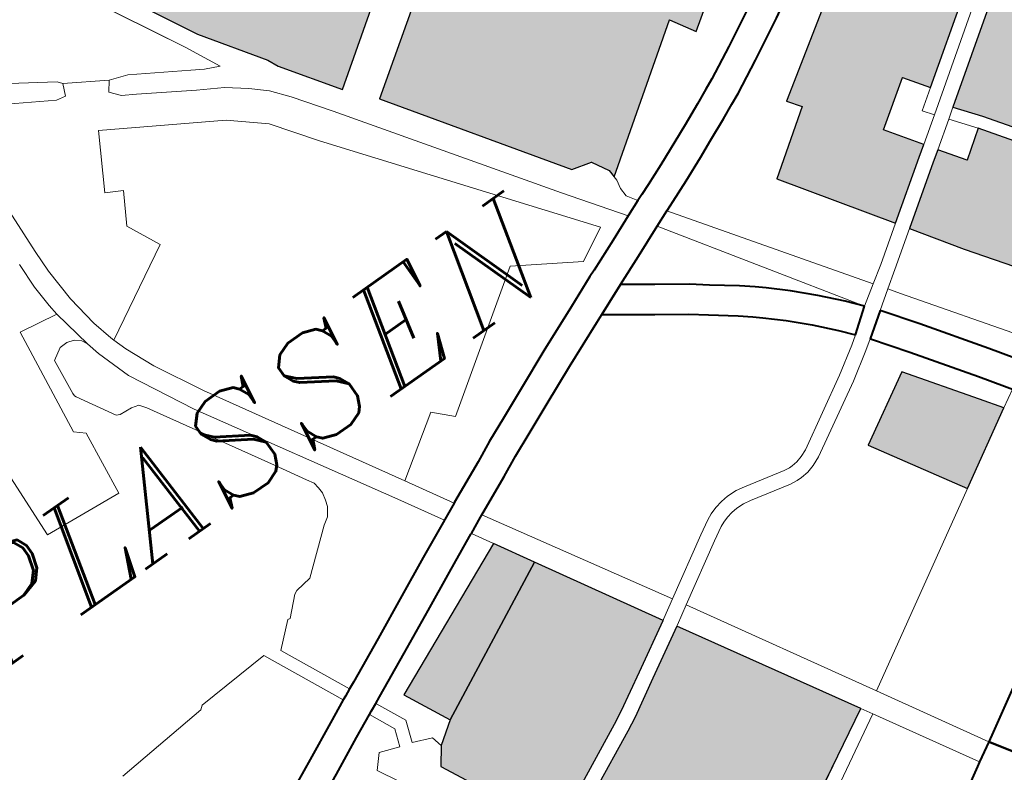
# Model space of a CAD drawing. Header units: metres. Extents: x 149090 to 149776, y 485756 to 486362.
# Tile 38 of 82: x 149577 to 149588, y 486310 to 486319. Entities that reach past the tile are written whole.
import ezdxf

# ---------------------------------------------------------------- set-up
doc = ezdxf.new("R2010")
doc.units = ezdxf.units.M
doc.header["$MEASUREMENT"] = 0
for name, color, linetype, lineweight in [('WVB-alg-onderhoek', 7, 'Continuous', 30), ('WVB-pen-brm-dik 018', 6, 'Continuous', 13), ('WVB-pen-dik 035', 1, 'Continuous', 40), ('WVB-raster-20%', 254, 'Continuous', 30), ('WVB-raster-60%', 253, 'Continuous', 30), ('WVB-tekst-dik 035', 1, 'Continuous', 40)]:
    doc.layers.add(name, color=color, linetype=linetype, lineweight=lineweight)
doc.styles.add('1 200   cursief   0.18', font='ITALICS.shx', dxfattribs={"height": 0.36})

# ---------------------------------------------------------------- blocks, each defined once
blk = doc.blocks.new('INZET')
at = {"layer": 'WVB-raster-20%'}
for points in [[(-0.070895, -0.044478), (-0.072562, -0.042032), (-0.071105, -0.040996), (-0.071333, -0.04068), (-0.067123, -0.037882), (-0.065438, -0.040257), (-0.066488, -0.041009), (-0.068403, -0.042358), (-0.068796, -0.041787), (-0.069867, -0.042535), (-0.069297, -0.043355), (-0.069554, -0.043536)], [(-0.068634, -0.047699), (-0.069928, -0.045896), (-0.070698, -0.044767), (-0.069352, -0.043822), (-0.069097, -0.043642), (-0.06868, -0.04424), (-0.068036, -0.043777), (-0.066411, -0.046071), (-0.066381, -0.046114)], [(-0.073091, -0.050514), (-0.074404, -0.048349), (-0.072776, -0.047399), (-0.071659, -0.048965), (-0.071309, -0.049461)], [(-0.081072, -0.054836), (-0.081897, -0.05472), (-0.082554, -0.054423), (-0.083251, -0.05423), (-0.08365, -0.054217), (-0.083816, -0.054321), (-0.085104, -0.051677), (-0.084248, -0.051258), (-0.082839, -0.050571), (-0.082514, -0.0504), (-0.081645, -0.049895), (-0.080487, -0.049226), (-0.078086, -0.053276), (-0.080517, -0.054617)]]:
    blk.add_hatch(color=256, dxfattribs=at).paths.add_polyline_path(points)
at = {"layer": 'WVB-raster-20%', "extrusion": (0, 0, -1)}
for points in [[(0.061226, -0.046013), (0.060422, -0.045447), (0.060522, -0.045308), (0.060683, -0.045022), (0.061126, -0.044047), (0.061399, -0.043462), (0.061604, -0.043089), (0.06177, -0.042869), (0.061791, -0.042841), (0.062139, -0.042344), (0.062807, -0.04151), (0.062906, -0.041382), (0.063476, -0.040662), (0.063967, -0.040004), (0.066112, -0.041539), (0.068232, -0.043032), (0.067789, -0.043606), (0.066166, -0.045898), (0.066136, -0.045941), (0.062915, -0.043675)], [(0.085205, -0.051337), (0.084402, -0.050944), (0.082997, -0.050259), (0.082683, -0.050094), (0.081821, -0.049593), (0.080679, -0.048933), (0.082344, -0.046089), (0.086076, -0.047963), (0.086596, -0.048328), (0.086884, -0.048733), (0.085676, -0.051122)]]:
    blk.add_hatch(color=256, dxfattribs=at).paths.add_polyline_path(points)
at = {"layer": 'WVB-raster-60%'}
for points in [[(-0.079648, -0.034484), (-0.08056, -0.033173), (-0.080681, -0.032915), (-0.081667, -0.031474), (-0.083013, -0.028955), (-0.075862, -0.023841), (-0.07575, -0.02401), (-0.075595, -0.024235), (-0.075286, -0.02467), (-0.075214, -0.024769), (-0.075107, -0.024914), (-0.074839, -0.025284), (-0.074743, -0.025393), (-0.074621, -0.025509), (-0.074493, -0.025614), (-0.074376, -0.025706), (-0.074283, -0.025765), (-0.074093, -0.025865), (-0.073846, -0.025948), (-0.07368, -0.025989), (-0.073045, -0.026168), (-0.072918, -0.026203), (-0.072719, -0.026266), (-0.072667, -0.026289), (-0.072522, -0.026365), (-0.072411, -0.026444), (-0.072319, -0.026524), (-0.072235, -0.026615), (-0.072055, -0.026857), (-0.071814, -0.027213), (-0.071696, -0.027386), (-0.071383, -0.027809), (-0.071061, -0.028265), (-0.071009, -0.028338), (-0.073001, -0.029768)], [(-0.086076, -0.047963), (-0.086627, -0.046866), (-0.082876, -0.045181), (-0.082344, -0.046089)]]:
    blk.add_hatch(color=256, dxfattribs=at).paths.add_polyline_path(points)
at = {"layer": 'WVB-raster-60%', "extrusion": (0, 0, -1)}
blk.add_hatch(color=256, dxfattribs=at).paths.add_polyline_path([(0.075639, -0.0398), (0.072469, -0.037551), (0.072119, -0.038134), (0.067678, -0.035051), (0.067945, -0.034671), (0.068086, -0.034445), (0.068211, -0.034217), (0.068291, -0.034034), (0.068338, -0.033895), (0.068427, -0.033559), (0.068515, -0.033194), (0.068531, -0.033147), (0.068599, -0.033002), (0.068666, -0.032878), (0.068768, -0.032738), (0.069187, -0.032136), (0.069369, -0.031855), (0.069471, -0.031713), (0.069529, -0.031626), (0.069646, -0.031391), (0.069719, -0.031226), (0.069787, -0.031036), (0.069832, -0.030859), (0.069882, -0.030623), (0.069908, -0.030403), (0.069919, -0.030245), (0.069929, -0.030073), (0.069933, -0.030045), (0.069954, -0.029963), (0.070006, -0.029828), (0.07005, -0.029721), (0.070073, -0.02968), (0.07016, -0.029542), (0.070325, -0.029305), (0.070392, -0.029208), (0.070765, -0.028685), (0.070836, -0.028583), (0.07235, -0.02967), (0.071959, -0.030217), (0.0719, -0.030914), (0.073213, -0.031036), (0.079068, -0.03516), (0.076346, -0.039097), (0.075876, -0.039219), (0.075649, -0.039613)])
at = {"layer": 'WVB-pen-brm-dik 018'}
for p, q in [((-0.08508, -0.025971), (-0.082082, -0.031556)), ((-0.082082, -0.031556), (-0.08508, -0.025971)), ((-0.081667, -0.031474), (-0.083013, -0.028955)), ((-0.085252, -0.030838), (-0.087128, -0.029718)), ((-0.087128, -0.029718), (-0.085252, -0.030838)), ((-0.084994, -0.030496), (-0.085929, -0.029883)), ((-0.085929, -0.029883), (-0.084994, -0.030496)), ((-0.073001, -0.029768), (-0.079648, -0.034484)), ((-0.084907, -0.030605), (-0.084994, -0.030496)), ((-0.084994, -0.030496), (-0.084907, -0.030605)), ((-0.084907, -0.030605), (-0.085024, -0.030878)), ((-0.085024, -0.030878), (-0.084907, -0.030605)), ((-0.083977, -0.031161), (-0.084907, -0.030605)), ((-0.084907, -0.030605), (-0.083977, -0.031161)), ((-0.085024, -0.030878), (-0.085252, -0.030838)), ((-0.085252, -0.030838), (-0.085024, -0.030878)), ((-0.079068, -0.03516), (-0.073213, -0.031036)), ((-0.0876, -0.031139), (-0.087697, -0.03344)), ((-0.087697, -0.03344), (-0.0876, -0.031139)), ((-0.084144, -0.031389), (-0.083977, -0.031161)), ((-0.083977, -0.031161), (-0.084144, -0.031389)), ((-0.083553, -0.031313), (-0.083977, -0.031161)), ((-0.083977, -0.031161), (-0.083553, -0.031313)), ((-0.083947, -0.031617), (-0.084144, -0.031389)), ((-0.084144, -0.031389), (-0.083947, -0.031617)), ((-0.082279, -0.032072), (-0.083553, -0.031313)), ((-0.083553, -0.031313), (-0.082279, -0.032072)), ((-0.080681, -0.032915), (-0.081667, -0.031474)), ((-0.083644, -0.031799), (-0.083947, -0.031617)), ((-0.083947, -0.031617), (-0.083644, -0.031799)), ((-0.082082, -0.031556), (-0.081673, -0.03239)), ((-0.081673, -0.03239), (-0.082082, -0.031556)), ((-0.082446, -0.032527), (-0.083644, -0.031799)), ((-0.083644, -0.031799), (-0.082446, -0.032527)), ((-0.085575, -0.03326), (-0.084854, -0.031978)), ((-0.084854, -0.031978), (-0.085575, -0.03326)), ((-0.084854, -0.031978), (-0.082279, -0.0335)), ((-0.082279, -0.0335), (-0.084854, -0.031978)), ((-0.082006, -0.032238), (-0.082279, -0.032072)), ((-0.082279, -0.032072), (-0.082006, -0.032238)), ((-0.081673, -0.03239), (-0.082006, -0.032238)), ((-0.082006, -0.032238), (-0.081673, -0.03239)), ((-0.081877, -0.032854), (-0.082446, -0.032527)), ((-0.082446, -0.032527), (-0.081877, -0.032854)), ((-0.081422, -0.033203), (-0.081877, -0.032854)), ((-0.081877, -0.032854), (-0.081422, -0.033203)), ((-0.08056, -0.033173), (-0.080681, -0.032915)), ((-0.085188, -0.033466), (-0.085575, -0.03326)), ((-0.085575, -0.03326), (-0.085188, -0.033466)), ((-0.081058, -0.033521), (-0.081422, -0.033203)), ((-0.081422, -0.033203), (-0.081058, -0.033521)), ((-0.079648, -0.034484), (-0.08056, -0.033173)), ((-0.088185, -0.034112), (-0.08817, -0.03347)), ((-0.08817, -0.03347), (-0.088185, -0.034112)), ((-0.087697, -0.03344), (-0.087709, -0.033993)), ((-0.087709, -0.033993), (-0.087697, -0.03344)), ((-0.0856, -0.034187), (-0.085188, -0.033466)), ((-0.085188, -0.033466), (-0.0856, -0.034187)), ((-0.082279, -0.0335), (-0.081513, -0.03415)), ((-0.081513, -0.03415), (-0.082279, -0.0335)), ((-0.080724, -0.033931), (-0.081058, -0.033521)), ((-0.081058, -0.033521), (-0.080724, -0.033931)), ((-0.087709, -0.033993), (-0.087659, -0.034816)), ((-0.087659, -0.034816), (-0.087709, -0.033993)), ((-0.080118, -0.034765), (-0.080724, -0.033931)), ((-0.080724, -0.033931), (-0.080118, -0.034765)), ((-0.088154, -0.034658), (-0.088185, -0.034112)), ((-0.088185, -0.034112), (-0.088154, -0.034658)), ((-0.085214, -0.034986), (-0.0856, -0.034187)), ((-0.0856, -0.034187), (-0.085214, -0.034986)), ((-0.081513, -0.03415), (-0.080778, -0.035147)), ((-0.080778, -0.035147), (-0.081513, -0.03415)), ((-0.088126, -0.034927), (-0.088154, -0.034658)), ((-0.088154, -0.034658), (-0.088126, -0.034927)), ((-0.089391, -0.037393), (-0.089071, -0.034777)), ((-0.089071, -0.034777), (-0.089391, -0.037393)), ((-0.089071, -0.034777), (-0.088126, -0.034927)), ((-0.088126, -0.034927), (-0.089071, -0.034777)), ((-0.088126, -0.034927), (-0.087942, -0.035907)), ((-0.087942, -0.035907), (-0.088126, -0.034927)), ((-0.087659, -0.034816), (-0.087542, -0.035595)), ((-0.087542, -0.035595), (-0.087659, -0.034816)), ((-0.076861, -0.039403), (-0.080118, -0.034765)), ((-0.080118, -0.034765), (-0.076861, -0.039403)), ((-0.087385, -0.036189), (-0.085214, -0.034986)), ((-0.085214, -0.034986), (-0.087385, -0.036189)), ((-0.080778, -0.035147), (-0.076576, -0.040582)), ((-0.076576, -0.040582), (-0.080778, -0.035147)), ((-0.076346, -0.039097), (-0.079068, -0.03516)), ((-0.067678, -0.035051), (-0.072119, -0.038134)), ((-0.088509, -0.035607), (-0.088795, -0.035776)), ((-0.088795, -0.035776), (-0.088509, -0.035607)), ((-0.088314, -0.035599), (-0.088509, -0.035607)), ((-0.088509, -0.035607), (-0.088314, -0.035599)), ((-0.088146, -0.035652), (-0.088314, -0.035599)), ((-0.088314, -0.035599), (-0.088146, -0.035652)), ((-0.087542, -0.035595), (-0.087413, -0.036106)), ((-0.087413, -0.036106), (-0.087542, -0.035595)), ((-0.088795, -0.035776), (-0.088888, -0.036653)), ((-0.088888, -0.036653), (-0.088795, -0.035776)), ((-0.088005, -0.035775), (-0.088146, -0.035652)), ((-0.088146, -0.035652), (-0.088005, -0.035775)), ((-0.087942, -0.035907), (-0.088005, -0.035775)), ((-0.088005, -0.035775), (-0.087942, -0.035907)), ((-0.087859, -0.03624), (-0.087942, -0.035907)), ((-0.087942, -0.035907), (-0.087859, -0.03624)), ((-0.087582, -0.037057), (-0.087859, -0.03624)), ((-0.087859, -0.03624), (-0.087582, -0.037057)), ((-0.087413, -0.036106), (-0.087385, -0.036189)), ((-0.087385, -0.036189), (-0.087413, -0.036106)), ((-0.087275, -0.036512), (-0.087385, -0.036189)), ((-0.087385, -0.036189), (-0.087275, -0.036512)), ((-0.086967, -0.037215), (-0.087275, -0.036512)), ((-0.087275, -0.036512), (-0.086967, -0.037215)), ((-0.088888, -0.036653), (-0.088885, -0.036722)), ((-0.088885, -0.036722), (-0.088888, -0.036653)), ((-0.088885, -0.036722), (-0.08887, -0.036765)), ((-0.08887, -0.036765), (-0.088885, -0.036722)), ((-0.08887, -0.036765), (-0.088351, -0.037654)), ((-0.088351, -0.037654), (-0.08887, -0.036765)), ((-0.091191, -0.037171), (-0.091272, -0.039012)), ((-0.091272, -0.039012), (-0.091191, -0.037171)), ((-0.086782, -0.038589), (-0.087582, -0.037057)), ((-0.087582, -0.037057), (-0.086782, -0.038589)), ((-0.086351, -0.038356), (-0.086967, -0.037215)), ((-0.086967, -0.037215), (-0.086351, -0.038356)), ((-0.089169, -0.037595), (-0.089391, -0.037393)), ((-0.089391, -0.037393), (-0.089169, -0.037595)), ((-0.089351, -0.039173), (-0.089169, -0.037595)), ((-0.089169, -0.037595), (-0.089351, -0.039173)), ((-0.088351, -0.037654), (-0.088271, -0.037694)), ((-0.088271, -0.037694), (-0.088351, -0.037654)), ((-0.088271, -0.037694), (-0.087961, -0.037714)), ((-0.087961, -0.037714), (-0.088271, -0.037694)), ((-0.072469, -0.037551), (-0.075639, -0.0398)), ((-0.072119, -0.038134), (-0.072469, -0.037551)), ((-0.087961, -0.037714), (-0.087782, -0.037764)), ((-0.087782, -0.037764), (-0.087961, -0.037714)), ((-0.087782, -0.037764), (-0.087672, -0.037924)), ((-0.087672, -0.037924), (-0.087782, -0.037764)), ((-0.087672, -0.037924), (-0.086003, -0.040742)), ((-0.086003, -0.040742), (-0.087672, -0.037924)), ((-0.071333, -0.04068), (-0.067123, -0.037882)), ((-0.083727, -0.042791), (-0.086351, -0.038356)), ((-0.086351, -0.038356), (-0.083727, -0.042791)), ((-0.071694, -0.038863), (-0.070745, -0.038346)), ((-0.084107, -0.04305), (-0.086782, -0.038589)), ((-0.086782, -0.038589), (-0.084107, -0.04305)), ((-0.091272, -0.039012), (-0.089351, -0.039173)), ((-0.089351, -0.039173), (-0.091272, -0.039012)), ((-0.072457, -0.03925), (-0.071694, -0.038863)), ((-0.070403, -0.038957), (-0.071369, -0.039483)), ((-0.075876, -0.039219), (-0.076346, -0.039097)), ((-0.075649, -0.039613), (-0.075876, -0.039219)), ((-0.072708, -0.039367), (-0.072457, -0.03925)), ((-0.075895, -0.040742), (-0.076861, -0.039403)), ((-0.076861, -0.039403), (-0.075895, -0.040742)), ((-0.073584, -0.039764), (-0.073063, -0.039532)), ((-0.073063, -0.039532), (-0.072708, -0.039367)), ((-0.071369, -0.039483), (-0.072151, -0.039879)), ((-0.075639, -0.0398), (-0.075649, -0.039613)), ((-0.074009, -0.039957), (-0.073584, -0.039764)), ((-0.075679, -0.040114), (-0.075634, -0.039901)), ((-0.075634, -0.039901), (-0.075679, -0.040114)), ((-0.075634, -0.039901), (-0.075639, -0.0398)), ((-0.075639, -0.0398), (-0.075634, -0.039901)), ((-0.074587, -0.040205), (-0.074009, -0.039957)), ((-0.072412, -0.040001), (-0.072772, -0.040169)), ((-0.072151, -0.039879), (-0.072412, -0.040001)), ((-0.078829, -0.04011), (-0.081893, -0.042247)), ((-0.081893, -0.042247), (-0.078829, -0.04011)), ((-0.077361, -0.041011), (-0.078829, -0.04011)), ((-0.078829, -0.04011), (-0.077361, -0.041011)), ((-0.075664, -0.040326), (-0.075679, -0.040114)), ((-0.075679, -0.040114), (-0.075664, -0.040326)), ((-0.075098, -0.040413), (-0.074587, -0.040205)), ((-0.072772, -0.040169), (-0.073297, -0.040402)), ((-0.075503, -0.040578), (-0.075664, -0.040326)), ((-0.075664, -0.040326), (-0.075503, -0.040578)), ((-0.07535, -0.040514), (-0.075098, -0.040413)), ((-0.073297, -0.040402), (-0.073726, -0.040597)), ((-0.076576, -0.040582), (-0.077361, -0.041011)), ((-0.077361, -0.041011), (-0.076576, -0.040582)), ((-0.075895, -0.040742), (-0.075503, -0.040578)), ((-0.075503, -0.040578), (-0.07535, -0.040514)), ((-0.073726, -0.040597), (-0.074317, -0.040851)), ((-0.071105, -0.040996), (-0.071333, -0.04068)), ((-0.086003, -0.040742), (-0.085587, -0.041451)), ((-0.085587, -0.041451), (-0.086003, -0.040742)), ((-0.076509, -0.040999), (-0.075895, -0.040742)), ((-0.074317, -0.040851), (-0.074836, -0.041062)), ((-0.077276, -0.041315), (-0.076509, -0.040999)), ((-0.074836, -0.041062), (-0.075085, -0.041162)), ((-0.072562, -0.042032), (-0.071105, -0.040996)), ((-0.066488, -0.041009), (-0.068403, -0.042358)), ((-0.078203, -0.041706), (-0.077443, -0.041383)), ((-0.077443, -0.041383), (-0.077276, -0.041315)), ((-0.075483, -0.041329), (-0.076241, -0.041646)), ((-0.075091, -0.041164), (-0.075483, -0.041329)), ((-0.072599, -0.045642), (-0.075483, -0.041329)), ((-0.075483, -0.041329), (-0.072599, -0.045642)), ((-0.075085, -0.041162), (-0.075091, -0.041164)), ((-0.075091, -0.041164), (-0.072134, -0.045333)), ((-0.072134, -0.045333), (-0.075091, -0.041164)), ((-0.068691, -0.042928), (-0.066315, -0.041253)), ((-0.066315, -0.041253), (-0.068691, -0.042928)), ((-0.085587, -0.041451), (-0.085489, -0.041618)), ((-0.085489, -0.041618), (-0.085587, -0.041451)), ((-0.085489, -0.041618), (-0.085469, -0.041766)), ((-0.085469, -0.041766), (-0.085489, -0.041618)), ((-0.068232, -0.043032), (-0.066112, -0.041539)), ((-0.085469, -0.041766), (-0.085459, -0.041914)), ((-0.085459, -0.041914), (-0.085469, -0.041766)), ((-0.082305, -0.041835), (-0.083727, -0.042791)), ((-0.083727, -0.042791), (-0.082305, -0.041835)), ((-0.081893, -0.042247), (-0.082305, -0.041835)), ((-0.082305, -0.041835), (-0.081893, -0.042247)), ((-0.07932, -0.042179), (-0.078203, -0.041706)), ((-0.076241, -0.041646), (-0.076969, -0.041945)), ((-0.068796, -0.041787), (-0.069867, -0.042535)), ((-0.068403, -0.042358), (-0.068796, -0.041787)), ((-0.085459, -0.041914), (-0.085499, -0.042091)), ((-0.085499, -0.042091), (-0.085459, -0.041914)), ((-0.076969, -0.041945), (-0.076315, -0.04241)), ((-0.070895, -0.044478), (-0.072562, -0.042032)), ((-0.085548, -0.042239), (-0.085686, -0.042436)), ((-0.085686, -0.042436), (-0.085548, -0.042239)), ((-0.085499, -0.042091), (-0.085548, -0.042239)), ((-0.085548, -0.042239), (-0.085499, -0.042091)), ((-0.080252, -0.04259), (-0.07932, -0.042179)), ((-0.077728, -0.042265), (-0.07793, -0.042351)), ((-0.076715, -0.042984), (-0.077728, -0.042265)), ((-0.085686, -0.042436), (-0.085863, -0.042555)), ((-0.085863, -0.042555), (-0.085686, -0.042436)), ((-0.07793, -0.042351), (-0.079042, -0.042822)), ((-0.076315, -0.04241), (-0.075649, -0.042867)), ((-0.069867, -0.042535), (-0.069297, -0.043355)), ((-0.068403, -0.042358), (-0.068874, -0.04269)), ((-0.068874, -0.04269), (-0.068403, -0.042358)), ((-0.085863, -0.042555), (-0.086848, -0.043373)), ((-0.086848, -0.043373), (-0.085863, -0.042555)), ((-0.081002, -0.042921), (-0.08046, -0.042682)), ((-0.08046, -0.042682), (-0.080252, -0.04259)), ((-0.068874, -0.04269), (-0.068691, -0.042928)), ((-0.068691, -0.042928), (-0.068874, -0.04269)), ((-0.083727, -0.042791), (-0.083084, -0.043878)), ((-0.083084, -0.043878), (-0.083727, -0.042791)), ((-0.081574, -0.043173), (-0.081002, -0.042921)), ((-0.079042, -0.042822), (-0.07997, -0.04323)), ((-0.07606, -0.043434), (-0.076715, -0.042984)), ((-0.075649, -0.042867), (-0.075274, -0.043154)), ((-0.069297, -0.043355), (-0.068691, -0.042928)), ((-0.068691, -0.042928), (-0.069297, -0.043355)), ((-0.083502, -0.044074), (-0.084107, -0.04305)), ((-0.084107, -0.04305), (-0.083502, -0.044074)), ((-0.08207, -0.043412), (-0.081574, -0.043173)), ((-0.07997, -0.04323), (-0.080177, -0.043322)), ((-0.075274, -0.043154), (-0.074715, -0.043572)), ((-0.068477, -0.043205), (-0.069097, -0.043642)), ((-0.069097, -0.043642), (-0.068477, -0.043205)), ((-0.068232, -0.043032), (-0.068477, -0.043205)), ((-0.068477, -0.043205), (-0.068232, -0.043032)), ((-0.068477, -0.043205), (-0.068036, -0.043777)), ((-0.068036, -0.043777), (-0.068477, -0.043205)), ((-0.067789, -0.043606), (-0.068232, -0.043032)), ((-0.087262, -0.043432), (-0.087351, -0.043471)), ((-0.087351, -0.043471), (-0.087262, -0.043432)), ((-0.086848, -0.043373), (-0.087262, -0.043432)), ((-0.087262, -0.043432), (-0.086848, -0.043373)), ((-0.083066, -0.043869), (-0.08207, -0.043412)), ((-0.080177, -0.043322), (-0.080719, -0.043561)), ((-0.075696, -0.043712), (-0.07606, -0.043434)), ((-0.069297, -0.043355), (-0.069554, -0.043536)), ((-0.087351, -0.043471), (-0.087765, -0.043875)), ((-0.087765, -0.043875), (-0.087351, -0.043471)), ((-0.080719, -0.043561), (-0.081281, -0.043809)), ((-0.074715, -0.043572), (-0.074428, -0.043803)), ((-0.069554, -0.043536), (-0.070895, -0.044478)), ((-0.069352, -0.043822), (-0.069097, -0.043642)), ((-0.069097, -0.043642), (-0.06868, -0.04424)), ((-0.066166, -0.045898), (-0.067789, -0.043606)), ((-0.087824, -0.043865), (-0.088376, -0.04436)), ((-0.088376, -0.04436), (-0.087824, -0.043865)), ((-0.087765, -0.043875), (-0.087824, -0.043865)), ((-0.087824, -0.043865), (-0.087765, -0.043875)), ((-0.083485, -0.044066), (-0.083084, -0.043878)), ((-0.083084, -0.043878), (-0.083066, -0.043869)), ((-0.081281, -0.043809), (-0.081772, -0.044045)), ((-0.075145, -0.044125), (-0.075696, -0.043712)), ((-0.074428, -0.043803), (-0.074234, -0.043972)), ((-0.070698, -0.044767), (-0.069352, -0.043822)), ((-0.06868, -0.04424), (-0.068036, -0.043777)), ((-0.068036, -0.043777), (-0.066411, -0.046071)), ((-0.08367, -0.044153), (-0.083502, -0.044074)), ((-0.083502, -0.044074), (-0.083485, -0.044066)), ((-0.081772, -0.044045), (-0.082711, -0.044476)), ((-0.074878, -0.044339), (-0.075145, -0.044125)), ((-0.074234, -0.043972), (-0.073808, -0.044358)), ((-0.090614, -0.044345), (-0.090703, -0.044414)), ((-0.090703, -0.044414), (-0.090614, -0.044345)), ((-0.088771, -0.04423), (-0.090614, -0.044345)), ((-0.090614, -0.044345), (-0.088771, -0.04423)), ((-0.087851, -0.046147), (-0.088771, -0.04423)), ((-0.088771, -0.04423), (-0.087851, -0.046147)), ((-0.088376, -0.04436), (-0.08758, -0.046018)), ((-0.08758, -0.046018), (-0.088376, -0.04436)), ((-0.084406, -0.044501), (-0.08367, -0.044153)), ((-0.074699, -0.044496), (-0.074878, -0.044339)), ((-0.073808, -0.044358), (-0.07335, -0.044811)), ((-0.090703, -0.044414), (-0.093087, -0.044631)), ((-0.093087, -0.044631), (-0.090703, -0.044414)), ((-0.085332, -0.044945), (-0.084406, -0.044501)), ((-0.082771, -0.044504), (-0.083164, -0.044689)), ((-0.082711, -0.044476), (-0.082771, -0.044504)), ((-0.082711, -0.044476), (-0.080206, -0.048649)), ((-0.080206, -0.048649), (-0.082711, -0.044476)), ((-0.07429, -0.044867), (-0.074699, -0.044496)), ((-0.07173, -0.045064), (-0.070895, -0.044478)), ((-0.070895, -0.044478), (-0.07173, -0.045064)), ((-0.083371, -0.044786), (-0.084105, -0.045133)), ((-0.083187, -0.044699), (-0.083371, -0.044786)), ((-0.083164, -0.044689), (-0.083187, -0.044699)), ((-0.082876, -0.045181), (-0.083164, -0.044689)), ((-0.083164, -0.044689), (-0.082876, -0.045181)), ((-0.07335, -0.044811), (-0.072903, -0.045291)), ((-0.070698, -0.044767), (-0.071529, -0.04535)), ((-0.071529, -0.04535), (-0.070698, -0.044767)), ((-0.069928, -0.045896), (-0.070698, -0.044767)), ((-0.086359, -0.045442), (-0.085332, -0.044945)), ((-0.073853, -0.045299), (-0.07429, -0.044867)), ((-0.072134, -0.045333), (-0.07173, -0.045064)), ((-0.07173, -0.045064), (-0.072134, -0.045333)), ((-0.086627, -0.046866), (-0.082876, -0.045181)), ((-0.084105, -0.045133), (-0.085028, -0.045576)), ((-0.082876, -0.045181), (-0.082344, -0.046089)), ((-0.073424, -0.045759), (-0.073853, -0.045299)), ((-0.072903, -0.045291), (-0.072599, -0.045642)), ((-0.087419, -0.045941), (-0.086359, -0.045442)), ((-0.072599, -0.045642), (-0.072134, -0.045333)), ((-0.072134, -0.045333), (-0.072599, -0.045642)), ((-0.071529, -0.04535), (-0.071925, -0.045629)), ((-0.071925, -0.045629), (-0.071529, -0.04535)), ((-0.085028, -0.045576), (-0.086058, -0.046074)), ((-0.073156, -0.046068), (-0.073424, -0.045759)), ((-0.072599, -0.045642), (-0.073156, -0.046068)), ((-0.071925, -0.045629), (-0.072361, -0.045936)), ((-0.072361, -0.045936), (-0.071925, -0.045629)), ((-0.071925, -0.045629), (-0.071743, -0.045885)), ((-0.071743, -0.045885), (-0.071925, -0.045629)), ((-0.08758, -0.046018), (-0.087419, -0.045941)), ((-0.072934, -0.04634), (-0.072361, -0.045936)), ((-0.072361, -0.045936), (-0.071785, -0.046727)), ((-0.071743, -0.045885), (-0.069262, -0.049375)), ((-0.069262, -0.049375), (-0.071743, -0.045885)), ((-0.068634, -0.047699), (-0.069928, -0.045896)), ((-0.088407, -0.046411), (-0.087851, -0.046147)), ((-0.087851, -0.046147), (-0.087759, -0.046103)), ((-0.087759, -0.046103), (-0.08758, -0.046018)), ((-0.086058, -0.046074), (-0.087119, -0.046574)), ((-0.082344, -0.046089), (-0.080679, -0.048933)), ((-0.074005, -0.046624), (-0.073371, -0.046219)), ((-0.073371, -0.046219), (-0.074005, -0.046624)), ((-0.073371, -0.046219), (-0.073156, -0.046068)), ((-0.073156, -0.046068), (-0.073371, -0.046219)), ((-0.089284, -0.046839), (-0.088407, -0.046411)), ((-0.072934, -0.04634), (-0.073176, -0.04651)), ((-0.073176, -0.04651), (-0.072934, -0.04634)), ((-0.072925, -0.046351), (-0.072934, -0.04634)), ((-0.072354, -0.047135), (-0.072925, -0.046351)), ((-0.087277, -0.046649), (-0.087458, -0.046735)), ((-0.087119, -0.046574), (-0.087277, -0.046649)), ((-0.087277, -0.046649), (-0.08693, -0.047371)), ((-0.08693, -0.047371), (-0.087277, -0.046649)), ((-0.075663, -0.04759), (-0.074005, -0.046624)), ((-0.074005, -0.046624), (-0.075663, -0.04759)), ((-0.073176, -0.04651), (-0.073822, -0.046923)), ((-0.073822, -0.046923), (-0.073176, -0.04651)), ((-0.090378, -0.047357), (-0.089284, -0.046839)), ((-0.087548, -0.046778), (-0.088104, -0.047042)), ((-0.087458, -0.046735), (-0.087548, -0.046778)), ((-0.087255, -0.047388), (-0.087548, -0.046778)), ((-0.087548, -0.046778), (-0.087255, -0.047388)), ((-0.086076, -0.047963), (-0.086627, -0.046866)), ((-0.071785, -0.046727), (-0.0708, -0.048123)), ((-0.088104, -0.047042), (-0.088981, -0.04747)), ((-0.073822, -0.046923), (-0.075507, -0.047904)), ((-0.075507, -0.047904), (-0.073822, -0.046923)), ((-0.071373, -0.048524), (-0.072354, -0.047135)), ((-0.087401, -0.047799), (-0.087255, -0.047388)), ((-0.087255, -0.047388), (-0.087401, -0.047799)), ((-0.08693, -0.047371), (-0.087113, -0.047887)), ((-0.087113, -0.047887), (-0.08693, -0.047371)), ((-0.078464, -0.047614), (-0.078325, -0.047547)), ((-0.078325, -0.047547), (-0.078464, -0.047614)), ((-0.078325, -0.047547), (-0.078147, -0.047486)), ((-0.078147, -0.047486), (-0.078325, -0.047547)), ((-0.078147, -0.047486), (-0.077959, -0.047449)), ((-0.077959, -0.047449), (-0.078147, -0.047486)), ((-0.077959, -0.047449), (-0.077773, -0.047431)), ((-0.077773, -0.047431), (-0.077959, -0.047449)), ((-0.077773, -0.047431), (-0.077536, -0.047437)), ((-0.077536, -0.047437), (-0.077773, -0.047431)), ((-0.077536, -0.047437), (-0.077325, -0.047479)), ((-0.077325, -0.047479), (-0.077536, -0.047437)), ((-0.077325, -0.047479), (-0.076351, -0.047699)), ((-0.076351, -0.047699), (-0.077325, -0.047479)), ((-0.075837, -0.047663), (-0.075663, -0.04759)), ((-0.075663, -0.04759), (-0.075837, -0.047663)), ((-0.074404, -0.048349), (-0.072776, -0.047399)), ((-0.072776, -0.047399), (-0.071659, -0.048965)), ((-0.088155, -0.047947), (-0.087871, -0.047634)), ((-0.087871, -0.047634), (-0.088155, -0.047947)), ((-0.087871, -0.047634), (-0.087401, -0.047799)), ((-0.087401, -0.047799), (-0.087871, -0.047634)), ((-0.080206, -0.048649), (-0.078802, -0.047804)), ((-0.078802, -0.047804), (-0.080206, -0.048649)), ((-0.078802, -0.047804), (-0.078464, -0.047614)), ((-0.078464, -0.047614), (-0.078802, -0.047804)), ((-0.078056, -0.047825), (-0.078192, -0.047872)), ((-0.078192, -0.047872), (-0.078056, -0.047825)), ((-0.077909, -0.047796), (-0.078056, -0.047825)), ((-0.078056, -0.047825), (-0.077909, -0.047796)), ((-0.07776, -0.047782), (-0.077909, -0.047796)), ((-0.077909, -0.047796), (-0.07776, -0.047782)), ((-0.077575, -0.047787), (-0.07776, -0.047782)), ((-0.07776, -0.047782), (-0.077575, -0.047787)), ((-0.077397, -0.047821), (-0.077575, -0.047787)), ((-0.077575, -0.047787), (-0.077397, -0.047821)), ((-0.076413, -0.048044), (-0.077397, -0.047821)), ((-0.077397, -0.047821), (-0.076413, -0.048044)), ((-0.076351, -0.047699), (-0.076211, -0.047718)), ((-0.076211, -0.047718), (-0.076351, -0.047699)), ((-0.076211, -0.047718), (-0.076129, -0.047718)), ((-0.076129, -0.047718), (-0.076211, -0.047718)), ((-0.076129, -0.047718), (-0.075985, -0.047704)), ((-0.075985, -0.047704), (-0.076129, -0.047718)), ((-0.075985, -0.047704), (-0.075837, -0.047663)), ((-0.075837, -0.047663), (-0.075985, -0.047704)), ((-0.087873, -0.048458), (-0.088155, -0.047947)), ((-0.088155, -0.047947), (-0.087873, -0.048458)), ((-0.087113, -0.047887), (-0.086658, -0.048073)), ((-0.086658, -0.048073), (-0.087113, -0.047887)), ((-0.086596, -0.048328), (-0.086076, -0.047963)), ((-0.078302, -0.047924), (-0.078626, -0.048107)), ((-0.078626, -0.048107), (-0.078302, -0.047924)), ((-0.078192, -0.047872), (-0.078302, -0.047924)), ((-0.078302, -0.047924), (-0.078192, -0.047872)), ((-0.076235, -0.048068), (-0.076413, -0.048044)), ((-0.076413, -0.048044), (-0.076235, -0.048068)), ((-0.07592, -0.04805), (-0.076112, -0.048068)), ((-0.076112, -0.048068), (-0.07592, -0.04805)), ((-0.075722, -0.047994), (-0.07592, -0.04805)), ((-0.07592, -0.04805), (-0.075722, -0.047994)), ((-0.075507, -0.047904), (-0.075722, -0.047994)), ((-0.075722, -0.047994), (-0.075507, -0.047904)), ((-0.086658, -0.048073), (-0.086596, -0.048328)), ((-0.086596, -0.048328), (-0.086658, -0.048073)), ((-0.078626, -0.048107), (-0.080025, -0.048949)), ((-0.080025, -0.048949), (-0.078626, -0.048107)), ((-0.076112, -0.048068), (-0.076235, -0.048068)), ((-0.076235, -0.048068), (-0.076112, -0.048068)), ((-0.0708, -0.048123), (-0.07043, -0.048657)), ((-0.086884, -0.048733), (-0.086596, -0.048328)), ((-0.073091, -0.050514), (-0.074404, -0.048349)), ((-0.085676, -0.051122), (-0.086884, -0.048733)), ((-0.080636, -0.048908), (-0.080206, -0.048649)), ((-0.080206, -0.048649), (-0.080636, -0.048908)), ((-0.071004, -0.049057), (-0.071373, -0.048524)), ((-0.080679, -0.048933), (-0.081821, -0.049593)), ((-0.080679, -0.048933), (-0.080636, -0.048908)), ((-0.080636, -0.048908), (-0.080679, -0.048933)), ((-0.080025, -0.048949), (-0.080459, -0.04921)), ((-0.080459, -0.04921), (-0.080025, -0.048949)), ((-0.080025, -0.048949), (-0.077555, -0.05315)), ((-0.077555, -0.05315), (-0.080025, -0.048949)), ((-0.071659, -0.048965), (-0.071309, -0.049461)), ((-0.081645, -0.049895), (-0.080487, -0.049226)), ((-0.080459, -0.04921), (-0.080487, -0.049226)), ((-0.080487, -0.049226), (-0.080459, -0.04921)), ((-0.080487, -0.049226), (-0.078086, -0.053276)), ((-0.071309, -0.049461), (-0.070893, -0.049216)), ((-0.070893, -0.049216), (-0.071309, -0.049461)), ((-0.081821, -0.049593), (-0.082683, -0.050094)), ((-0.071309, -0.049461), (-0.073091, -0.050514)), ((-0.082514, -0.0504), (-0.081645, -0.049895)), ((-0.082683, -0.050094), (-0.082997, -0.050259)), ((-0.082997, -0.050259), (-0.084402, -0.050944)), ((-0.084248, -0.051258), (-0.082839, -0.050571)), ((-0.082839, -0.050571), (-0.082514, -0.0504)), ((-0.077555, -0.05315), (-0.073091, -0.050514)), ((-0.073091, -0.050514), (-0.077555, -0.05315)), ((-0.078086, -0.053276), (-0.080517, -0.054617)), ((-0.078086, -0.053276), (-0.077932, -0.053536)), ((-0.077932, -0.053536), (-0.078086, -0.053276)), ((-0.076096, -0.05563), (-0.077555, -0.05315)), ((-0.077555, -0.05315), (-0.076096, -0.05563)), ((-0.077932, -0.053536), (-0.080337, -0.054901)), ((-0.080337, -0.054901), (-0.077932, -0.053536)), ((-0.076537, -0.055889), (-0.077932, -0.053536)), ((-0.077932, -0.053536), (-0.076537, -0.055889)), ((-0.07588, -0.055504), (-0.074895, -0.054919)), ((-0.076537, -0.055889), (-0.076096, -0.05563)), ((-0.076096, -0.05563), (-0.07588, -0.055504)), ((-0.077237, -0.056304), (-0.076644, -0.055951)), ((-0.076644, -0.055951), (-0.076537, -0.055889))]:
    blk.add_line(p, q, dxfattribs=at)
at = {"layer": 'WVB-pen-dik 035', "flags": 128}
for points in [[(-0.067091, -0.035885), (-0.067533, -0.036217), (-0.067869, -0.036466), (-0.068612, -0.037006), (-0.068786, -0.037126), (-0.06904, -0.037292), (-0.069545, -0.037618), (-0.070358, -0.038123), (-0.070745, -0.038346), (-0.071694, -0.038863), (-0.072457, -0.03925), (-0.072708, -0.039367), (-0.073063, -0.039532), (-0.073584, -0.039764), (-0.074009, -0.039957), (-0.074587, -0.040205), (-0.075098, -0.040413), (-0.07535, -0.040514), (-0.075503, -0.040578)], [(-0.075091, -0.041164), (-0.075085, -0.041162), (-0.074836, -0.041062), (-0.074317, -0.040851), (-0.073726, -0.040597), (-0.073297, -0.040402), (-0.072772, -0.040169), (-0.072412, -0.040001), (-0.072151, -0.039879), (-0.071369, -0.039483), (-0.070403, -0.038957), (-0.069998, -0.038724), (-0.06917, -0.038209), (-0.068659, -0.037879), (-0.068395, -0.037707), (-0.068207, -0.037577), (-0.067454, -0.03703), (-0.067115, -0.036778), (-0.066684, -0.036455)], [(-0.075503, -0.040578), (-0.075895, -0.040742)], [(-0.075895, -0.040742), (-0.076509, -0.040999), (-0.077276, -0.041315), (-0.077443, -0.041383), (-0.078203, -0.041706), (-0.07932, -0.042179), (-0.080252, -0.04259), (-0.08046, -0.042682), (-0.081002, -0.042921), (-0.081574, -0.043173), (-0.08207, -0.043412), (-0.083066, -0.043869), (-0.083084, -0.043878)], [(-0.076969, -0.041945), (-0.076241, -0.041646), (-0.075483, -0.041329)], [(-0.075483, -0.041329), (-0.075091, -0.041164)], [(-0.076969, -0.041945), (-0.07701, -0.041962), (-0.077173, -0.042029), (-0.077728, -0.042265)], [(-0.077728, -0.042265), (-0.077173, -0.042029), (-0.07701, -0.041962), (-0.076969, -0.041945)], [(-0.072599, -0.045642), (-0.072903, -0.045291), (-0.07335, -0.044811), (-0.073808, -0.044358), (-0.074234, -0.043972), (-0.074428, -0.043803), (-0.074715, -0.043572), (-0.075274, -0.043154), (-0.075649, -0.042867), (-0.076315, -0.04241), (-0.076969, -0.041945)], [(-0.082711, -0.044476), (-0.081772, -0.044045), (-0.081281, -0.043809), (-0.080719, -0.043561), (-0.080177, -0.043322), (-0.07997, -0.04323), (-0.079042, -0.042822), (-0.07793, -0.042351), (-0.077728, -0.042265)], [(-0.077728, -0.042265), (-0.076715, -0.042984), (-0.07606, -0.043434), (-0.075696, -0.043712), (-0.075145, -0.044125), (-0.074878, -0.044339), (-0.074699, -0.044496), (-0.07429, -0.044867), (-0.073853, -0.045299), (-0.073424, -0.045759), (-0.073156, -0.046068)], [(-0.083084, -0.043878), (-0.083485, -0.044066), (-0.083502, -0.044074)], [(-0.083502, -0.044074), (-0.08367, -0.044153), (-0.084406, -0.044501), (-0.085332, -0.044945), (-0.086359, -0.045442), (-0.087419, -0.045941), (-0.08758, -0.046018)], [(-0.083164, -0.044689), (-0.082771, -0.044504), (-0.082711, -0.044476)], [(-0.087277, -0.046649), (-0.087119, -0.046574), (-0.086058, -0.046074), (-0.085028, -0.045576), (-0.084105, -0.045133), (-0.083371, -0.044786), (-0.083187, -0.044699), (-0.083164, -0.044689)], [(-0.073156, -0.046068), (-0.072599, -0.045642)], [(-0.072361, -0.045936), (-0.072934, -0.04634)], [(-0.066643, -0.054042), (-0.067395, -0.05296), (-0.067784, -0.05241), (-0.068094, -0.051983), (-0.068508, -0.051363), (-0.068975, -0.050712), (-0.069277, -0.050285), (-0.069644, -0.049773), (-0.070045, -0.049205), (-0.07043, -0.048657), (-0.0708, -0.048123), (-0.071785, -0.046727), (-0.072361, -0.045936)], [(-0.087851, -0.046147), (-0.088407, -0.046411), (-0.089284, -0.046839), (-0.090378, -0.047357)], [(-0.08758, -0.046018), (-0.087759, -0.046103), (-0.087851, -0.046147)], [(-0.072934, -0.04634), (-0.072925, -0.046351), (-0.072354, -0.047135), (-0.071373, -0.048524), (-0.071004, -0.049057), (-0.070893, -0.049216)], [(-0.087548, -0.046778), (-0.087458, -0.046735), (-0.087277, -0.046649)], [(-0.090079, -0.04799), (-0.088981, -0.04747), (-0.088104, -0.047042), (-0.087548, -0.046778)], [(-0.06923, -0.051557), (-0.069389, -0.051651), (-0.069989, -0.052007), (-0.070465, -0.05229), (-0.07107, -0.052653), (-0.071173, -0.052715), (-0.071568, -0.052952), (-0.073052, -0.053822), (-0.073979, -0.054383), (-0.074895, -0.054919), (-0.07588, -0.055504), (-0.076096, -0.05563)], [(-0.076096, -0.05563), (-0.076537, -0.055889)], [(-0.07571, -0.056216), (-0.076096, -0.05563)], [(-0.076096, -0.05563), (-0.07571, -0.056216)], [(-0.076537, -0.055889), (-0.076644, -0.055951), (-0.077237, -0.056304), (-0.077447, -0.056464), (-0.077636, -0.056631), (-0.077791, -0.056801), (-0.077886, -0.056929), (-0.077976, -0.057071), (-0.078052, -0.057209), (-0.078185, -0.057468), (-0.078359, -0.057741), (-0.078456, -0.057853), (-0.078712, -0.058148), (-0.078868, -0.058282), (-0.078938, -0.058337), (-0.079047, -0.05841), (-0.079402, -0.058621), (-0.079433, -0.05864)]]:
    blk.add_lwpolyline(points, dxfattribs=at)
at = {"layer": 'WVB-raster-20%', "flags": 128}
for points in [[(-0.065438, -0.040257), (-0.067123, -0.037882), (-0.071333, -0.04068), (-0.071105, -0.040996), (-0.072562, -0.042032), (-0.070895, -0.044478), (-0.069554, -0.043536), (-0.069297, -0.043355), (-0.069867, -0.042535), (-0.068796, -0.041787), (-0.068403, -0.042358), (-0.066488, -0.041009)], [(-0.06177, -0.042869), (-0.061791, -0.042841), (-0.062139, -0.042344), (-0.062807, -0.04151), (-0.062906, -0.041382), (-0.063476, -0.040662), (-0.063967, -0.040004), (-0.066112, -0.041539), (-0.068232, -0.043032), (-0.067789, -0.043606), (-0.066166, -0.045898), (-0.066136, -0.045941), (-0.062915, -0.043675), (-0.061226, -0.046013), (-0.060422, -0.045447), (-0.060522, -0.045308), (-0.060683, -0.045022), (-0.061126, -0.044047), (-0.061399, -0.043462), (-0.061604, -0.043089)], [(-0.066381, -0.046114), (-0.066411, -0.046071), (-0.068036, -0.043777), (-0.06868, -0.04424), (-0.069097, -0.043642), (-0.069352, -0.043822), (-0.070698, -0.044767), (-0.069928, -0.045896), (-0.068634, -0.047699)], [(-0.085205, -0.051337), (-0.084402, -0.050944), (-0.082997, -0.050259), (-0.082683, -0.050094), (-0.081821, -0.049593), (-0.080679, -0.048933), (-0.082344, -0.046089), (-0.086076, -0.047963), (-0.086596, -0.048328), (-0.086884, -0.048733), (-0.085676, -0.051122)], [(-0.071309, -0.049461), (-0.071659, -0.048965), (-0.072776, -0.047399), (-0.074404, -0.048349), (-0.073091, -0.050514)], [(-0.078086, -0.053276), (-0.080487, -0.049226), (-0.081645, -0.049895), (-0.082514, -0.0504), (-0.082839, -0.050571), (-0.084248, -0.051258), (-0.085104, -0.051677), (-0.083816, -0.054321), (-0.08365, -0.054217), (-0.083251, -0.05423), (-0.082554, -0.054423), (-0.081897, -0.05472), (-0.081072, -0.054836), (-0.080517, -0.054617)]]:
    blk.add_lwpolyline(points, close=True, dxfattribs=at)
at = {"layer": 'WVB-raster-60%', "flags": 128}
for points in [[(-0.083013, -0.028955), (-0.081667, -0.031474), (-0.080681, -0.032915), (-0.08056, -0.033173), (-0.079648, -0.034484), (-0.073001, -0.029768)], [(-0.073213, -0.031036), (-0.079068, -0.03516), (-0.076346, -0.039097), (-0.075876, -0.039219), (-0.075649, -0.039613), (-0.075639, -0.0398), (-0.072469, -0.037551), (-0.072119, -0.038134), (-0.067678, -0.035051)]]:
    blk.add_lwpolyline(points, dxfattribs=at)
blk.add_lwpolyline([(-0.086076, -0.047963), (-0.082344, -0.046089), (-0.082876, -0.045181), (-0.086627, -0.046866)], close=True, dxfattribs=at)
at = {"layer": 'WVB-tekst-dik 035', "style": '1 200   cursief   0.18'}
blk.add_text('NOORDERPLASSEN', height=0.0024, dxfattribs=at).set_placement((-0.110845, -0.040988))

msp = doc.modelspace()

# ---------------------------------------------------------------- linework, layer by layer
at = {"layer": 'WVB-alg-onderhoek', "lineweight": 40, "ltscale": 500}
msp.add_3dface([(149266.051, 485765.994), (149768.655, 486120.415), (149603.259, 486354.964), (149100.655, 486000.543)], dxfattribs=at)

# ---------------------------------------------------------------- block references
at = {"layer": 'WVB-raster-60%', "xscale": 500.0000000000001, "yscale": 500.0000000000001, "zscale": 500.0000000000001, "rotation": 35.19028839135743}
msp.add_blockref('INZET', (149603.259, 486354.964), dxfattribs=at)

doc.saveas('drawing.dxf')
